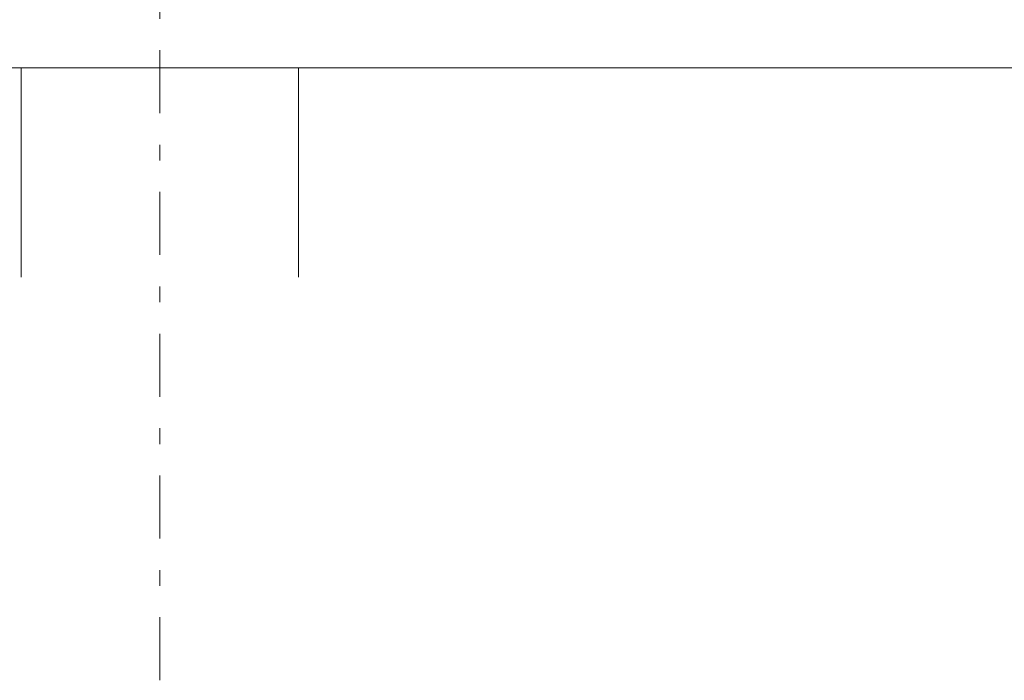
# Model space of a CAD drawing. Header units: millimetres. Extents: x -25607 to 9385, y 1894 to 10168.
# Tile 56 of 181: x -8597 to -7035, y 4798 to 5846. Entities that reach past the tile are written whole.
import ezdxf

# ---------------------------------------------------------------- set-up
doc = ezdxf.new("R2010")
doc.units = ezdxf.units.MM
doc.linetypes.add('Čára osnovy', pattern=[225, 100, -50, 25, -50])
for name, color, linetype, lineweight in [('S-BEAM', 12, 'Continuous', 9), ('S-COLS', 52, 'Continuous', 9), ('S-GRID', 1, 'Continuous', 5)]:
    doc.layers.add(name, color=color, linetype=linetype, lineweight=lineweight)

msp = doc.modelspace()

# ---------------------------------------------------------------- linework, layer by layer
at = {"layer": 'S-BEAM'}
for p, q in [((-5214.6, 5770), (-24630, 5770)), ((-5900, 5770), (-24130, 5770))]:
    msp.add_line(p, q, dxfattribs=at)
at = {"layer": 'S-COLS', "color": 9}
for p, q in [((-8595, 5770), (-8595, 5437.7)), ((-8595, 5437.7), (-8595, 5770)), ((-8155, 5770), (-8595, 5770)), ((-8595, 5770), (-8155, 5770)), ((-8155, 5770), (-8155, 5437.7)), ((-8155, 5770), (-8155, 5437.7))]:
    msp.add_line(p, q, dxfattribs=at)
at = {"layer": 'S-GRID', "linetype": 'Čára osnovy', "lineweight": 9}
msp.add_line((-8375, 4797.8), (-8375, 9992.7), dxfattribs=at)

doc.saveas('drawing.dxf')
